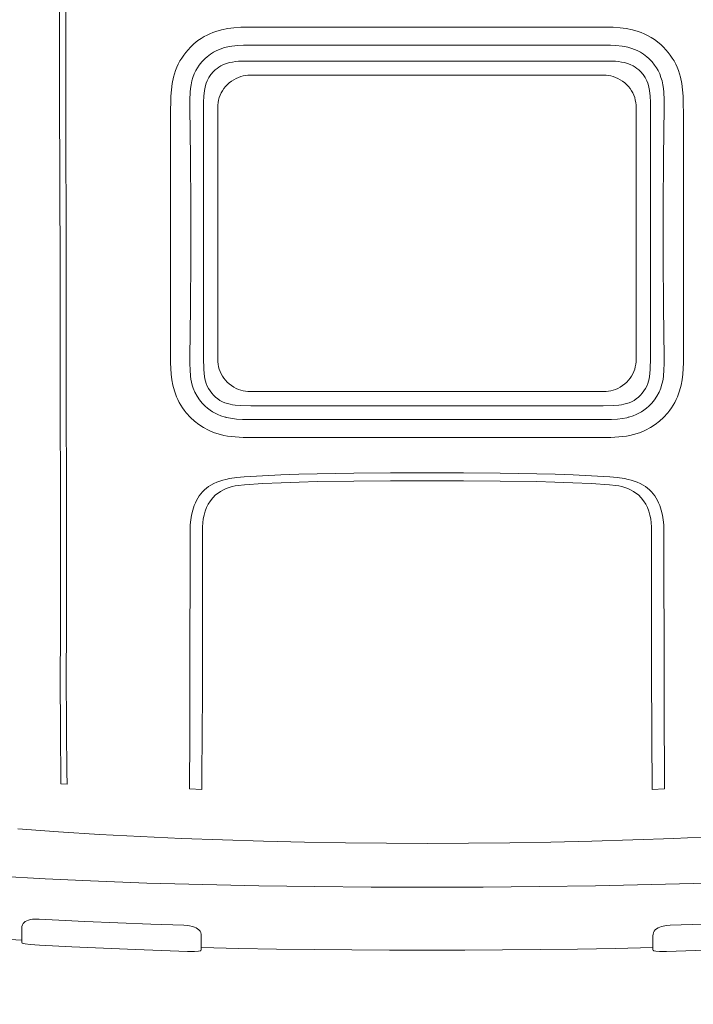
# Model space of a CAD drawing. Header units: millimetres. Extents: x 2204655785 to 2205143108, y 485765510 to 486291538.
# Tile 10 of 156: x 2204912731 to 2204913752, y 486130172 to 486131664. Entities that reach past the tile are written whole.
import ezdxf
from ezdxf.enums import TextEntityAlignment as Align
from ezdxf.lldxf.tags import DXFTag

# ---------------------------------------------------------------- set-up
doc = ezdxf.new("R2010")
doc.units = ezdxf.units.MM
doc.linetypes.add('НЕВИДИМАЯX2', pattern=[19.05, 12.7, -6.35])
for name, color, linetype in [('206ППР Панелевоз', 7, 'Continuous'), ('ППР_Опасная зона от крана', 1, 'Continuous'), ('ППР_Разрез', 5, 'Continuous'), ('ППР_Стрела', 7, 'Continuous')]:
    doc.layers.add(name, color=color, linetype=linetype)
doc.styles.add('ППРк_М1-1', font='GOST_Common Italic.ttf', dxfattribs={"height": 800})
doc.styles.add('ППРк_М1-1кран', font='GOST_Common Italic.ttf', dxfattribs={"width": 0.8, "height": 600})
tags = doc.linetypes.add('опасная зона_Кран', pattern='A,30,-8,4,-8,30,-8,4,-8,30,-8,4,[230,Bbox.shx,S=2.5,R=0,X=0,Y=-10],-6', length=148).pattern_tags.tags
tags[24] = DXFTag(74, 5)

# ---------------------------------------------------------------- blocks, each defined once
blk = doc.blocks.new('*U443')
at = {"layer": 'ППР_Опасная зона от крана', "linetype": 'опасная зона_Кран', "lineweight": 80, "ltscale": 100}
blk.add_arc((23215, 0), 50270, 270, 90, dxfattribs=at)
at = {"layer": 'ППР_Стрела', "linetype": 'НЕВИДИМАЯX2', "lineweight": 50, "ltscale": 100}
blk.add_arc((23215, 0), 38700, 270, 90, dxfattribs=at)
at = {"layer": 'ППР_Стрела', "linetype": 'Continuous', "lineweight": 100}
blk.add_arc((23215, 0), 30700, 270, 90, dxfattribs=at)
at = {"style": 'ППРк_М1-1', "width": 0.8}
for tag, p, height, flags in [('ОПАСНАЯ_ЗОНА', (25480.86, 21929.55), 800, 1), ('ОТЛЕТ_ГРУЗА', (25413.72, 20678.22), 800, 1), ('Кол-во_элементов', (2695.66, -1978.25), 1200, 8)]:
    blk.add_attdef(tag, p, '', height=height, dxfattribs=dict(at, flags=flags))
at = {"style": 'ППРк_М1-1', "width": 0.8, "flags": 8}
blk.add_attdef('МАРКА_КРАНА', text='', height=1200, dxfattribs=at).set_placement((8837.5, 818.17), align=Align.CENTER)
blk.add_attdef('ВЫСОТА', text='', height=1200, dxfattribs=at).set_placement((9134.89, -8454.02), align=Align.MIDDLE_CENTER)
at = {"layer": 'Defpoints', "style": 'ППРк_М1-1', "width": 0.8, "flags": 1}
for tag, p in [('МАКСИМАЛЬНАЯ_ДЛИНА_ГРУЗА', (25470.43, 19233.22)), ('ШИРИНА_ГРУЗА', (25397.01, 17803.51))]:
    blk.add_attdef(tag, p, '', height=800, dxfattribs=at)
at = {"layer": 'ППР_Разрез', "style": 'ППРк_М1-1кран', "width": 0.8, "flags": 8}
for tag, p in [('РАЗРЕЗ2', (-1027.85, 55181.17)), ('РАЗРЕЗ', (-1731.87, -54129.29))]:
    blk.add_attdef(tag, p, '', height=800, dxfattribs=at)
at = {"layer": 'ППР_Стрела', "style": 'ППРк_М1-1кран', "width": 0.8, "flags": 8}
for tag, p in [('ВЫСОТА_КРЮКА_ГОРИЗ', (-19652.89, 21607.87)), ('ГАБАРИТ_СТРЕЛЫ', (-25019.84, 21408.72)), ('ВЫСОТА_КРЮКА_НАКЛ', (-20393.31, 20761.66)), ('ВЫЛЕТ', (-16616.63, 14016.8))]:
    blk.add_attdef(tag, p, '', height=800, rotation=317, dxfattribs=at)
blk = doc.blocks.new('*U53')
at = {"layer": '206ППР Панелевоз', "lineweight": 5}
for p, q in [((11292.2, 439.9), (11295, 377.8)), ((11466.2, 366.9), (11463.5, 445.7)), ((11362.6, 428.8), (11365.1, 343.9)), ((11424.9, 422.5), (11426.6, 372.5)), ((10136.3, 386.5), (10141.4, 388)), ((10141.4, 388), (10151, 390)), ((10151, 390), (10160.7, 391.2)), ((10160.7, 391.2), (10170.4, 391.9)), ((10170.4, 391.9), (10180.2, 392.2)), ((10180.2, 392.2), (10197.6, 392.3)), ((10197.6, 392.3), (10574.1, 392.3)), ((10574.1, 392.3), (10582.8, 392)), ((10582.8, 392), (10591.4, 391.4)), ((10591.4, 391.4), (10599.9, 390.4)), ((10599.9, 390.4), (10608.4, 388.8)), ((10608.4, 388.8), (10616.8, 386.6)), ((10108.1, 372.5), (10112.4, 375.5)), ((10112.4, 375.5), (10116.9, 378.2)), ((10116.9, 378.2), (10121.6, 380.7)), ((10121.6, 380.7), (10126.4, 382.9)), ((10126.4, 382.9), (10131.3, 384.9)), ((10131.3, 384.9), (10136.3, 386.5)), ((10616.8, 386.6), (10621.3, 385.1)), ((10621.3, 385.1), (10625.7, 383.4)), ((10625.7, 383.4), (10630, 381.4)), ((10630, 381.4), (10634.3, 379.3)), ((10634.3, 379.3), (10638.4, 376.9)), ((10638.4, 376.9), (10642.4, 374.4)), ((10642.4, 374.4), (10646.3, 371.6)), ((11295, 377.8), (11297.3, 315.6)), ((10087.9, 353.2), (10092.6, 358.8)), ((10092.6, 358.8), (10096, 362.3)), ((10096, 362.3), (10099.8, 365.9)), ((10096, 362.3), (10096, 362.3)), ((10099.8, 365.9), (10103.9, 369.3)), ((10103.9, 369.3), (10108.1, 372.5)), ((10136.3, 356.4), (10141.7, 358.4)), ((10141.7, 358.4), (10147.2, 360)), ((10147.2, 360), (10152.8, 361.2)), ((10152.8, 361.2), (10158.5, 362.1)), ((10158.5, 362.1), (10164.2, 362.7)), ((10164.2, 362.7), (10175.7, 363.2)), ((10175.7, 363.2), (10187.2, 363.2)), ((10187.2, 363.2), (10263.1, 362.2)), ((10263.1, 362.2), (10338.9, 361.8)), ((10338.9, 361.8), (10414.7, 361.8)), ((10414.7, 361.8), (10490.5, 362.2)), ((10490.5, 362.2), (10566.2, 363.2)), ((10566.2, 363.2), (10566.2, 363.2)), ((10566.2, 363.2), (10575.7, 363.2)), ((10575.7, 363.2), (10585.1, 362.9)), ((10585.1, 362.9), (10594.5, 362.1)), ((10594.5, 362.1), (10599.2, 361.5)), ((10599.2, 361.5), (10603.8, 360.6)), ((10603.8, 360.6), (10608.4, 359.4)), ((10608.4, 359.4), (10612.8, 358)), ((10646.3, 371.6), (10650, 368.6)), ((10650, 368.6), (10657.1, 362.3)), ((10657.1, 362.3), (10657.1, 362.3)), ((10657.1, 362.3), (10662.8, 356.1)), ((10790.4, 356.4), (10797.6, 358.8)), ((10797.6, 358.8), (10805, 360.6)), ((10805, 360.6), (10812.4, 361.9)), ((10812.4, 361.9), (10820, 362.7)), ((10820, 362.7), (10827.6, 362.9)), ((10827.6, 362.9), (11066.3, 363)), ((10827.6, 362.9), (10827.6, 362.9)), ((11066.3, 363), (11133.2, 363.1)), ((11133.2, 363.1), (11175.8, 363.5)), ((11175.8, 363.5), (11204.3, 363.9)), ((11204.3, 363.9), (11204.3, 363.9)), ((11204.3, 363.9), (11220.1, 363.9)), ((11220.1, 363.9), (11220.7, 345)), ((11426.6, 372.5), (11426.9, 366.9)), ((11426.9, 366.9), (11427.3, 364.2)), ((11427.3, 364.2), (11428.3, 359.4)), ((11428.3, 359.4), (11429.3, 356.5)), ((11466.3, 356.2), (11466.2, 366.9)), ((10077.6, 337), (10081.3, 343.7)), ((10081.3, 343.7), (10084.4, 348.5)), ((10084.4, 348.5), (10087.9, 353.2)), ((10112.9, 339.8), (10118.4, 345)), ((10118.4, 345), (10123.2, 348.8)), ((10123.2, 348.8), (10127.1, 351.5)), ((10127.1, 351.5), (10131.1, 353.9)), ((10131.1, 353.9), (10136.3, 356.4)), ((10131.1, 353.9), (10131.1, 353.9)), ((10612.8, 358), (10619, 355.4)), ((10619, 355.4), (10624.8, 352.3)), ((10624.8, 352.3), (10630.3, 348.6)), ((10630.3, 348.6), (10635.4, 344.4)), ((10635.4, 344.4), (10640.2, 339.8)), ((10662.8, 356.1), (10667.9, 349.5)), ((10667.9, 349.5), (10672.5, 342.5)), ((10766.9, 341), (10769.7, 343.9)), ((10769.7, 343.9), (10772.8, 346.5)), ((10772.8, 346.5), (10776.1, 348.9)), ((10776.1, 348.9), (10779.5, 351.1)), ((10779.5, 351.1), (10783, 353.1)), ((10783, 353.1), (10786.7, 354.8)), ((10786.7, 354.8), (10790.4, 356.4)), ((10816.8, 343.6), (10810.9, 342.8)), ((10822.8, 344), (10816.8, 343.6)), ((10828.8, 344.1), (10822.8, 344)), ((11021.9, 344.1), (10828.8, 344.1)), ((11156.7, 344.4), (11021.9, 344.1)), ((11204.9, 345), (11156.7, 344.4)), ((11220.7, 345.1), (11204.9, 345.2)), ((11204.9, 345.2), (11204.9, 345)), ((11220.7, 345), (11220.7, 345.1)), ((11365.1, 343.9), (11366.9, 258.9)), ((11429.3, 356.5), (11430.4, 353.9)), ((11430.4, 353.9), (11431.8, 351.7)), ((11431.8, 351.7), (11433.7, 349.6)), ((11433.7, 349.6), (11435.7, 348)), ((11435.7, 348), (11437.7, 347)), ((11437.7, 347), (11440.6, 346.3)), ((11440.6, 346.3), (11442, 346.2)), ((11442, 346.2), (11460.2, 346.2)), ((11460.2, 346.2), (11461.6, 289.2)), ((11460.2, 346.2), (11464, 346.2)), ((11464, 346.2), (11464.8, 346.6)), ((11464.8, 346.6), (11465.1, 346.8)), ((11465.1, 346.8), (11465.5, 347.4)), ((11465.5, 347.4), (11466, 350.5)), ((11466, 350.5), (11466.3, 356.2)), ((10072.1, 324), (10073.8, 328.4)), ((10073.8, 328.4), (10075.6, 332.8)), ((10075.6, 332.8), (10077.6, 337)), ((10103.6, 327.2), (10106.5, 331.7)), ((10106.5, 331.7), (10110.4, 336.9)), ((10110.4, 336.9), (10112.9, 339.8)), ((10132.9, 327.2), (10137.6, 331.2)), ((10137.6, 331.2), (10142.1, 334.3)), ((10142.1, 334.3), (10147, 336.9)), ((10147, 336.9), (10150.6, 338.2)), ((10150.6, 338.2), (10154.2, 339.4)), ((10154.2, 339.4), (10161.7, 340.9)), ((10161.7, 340.9), (10170, 341.9)), ((10170, 341.9), (10179.3, 342.3)), ((10179.3, 342.3), (10188.5, 342.4)), ((10188.5, 342.4), (10567.8, 342.4)), ((10188.5, 342.4), (10188.5, 342.4)), ((10567.8, 342.4), (10583.2, 342.1)), ((10583.2, 342.1), (10590.8, 341.4)), ((10590.8, 341.4), (10598.4, 340.3)), ((10598.4, 340.3), (10602.1, 339.4)), ((10602.1, 339.4), (10605.8, 338.3)), ((10605.8, 338.3), (10609.7, 336.7)), ((10609.7, 336.7), (10613.4, 334.8)), ((10613.4, 334.8), (10617, 332.5)), ((10617, 332.5), (10620.3, 330)), ((10620.3, 330), (10623.5, 327.2)), ((10640.2, 339.8), (10643.2, 336.3)), ((10643.2, 336.3), (10646, 332.6)), ((10646, 332.6), (10648.5, 328.8)), ((10648.5, 328.8), (10650.8, 324.8)), ((10672.5, 342.5), (10676.4, 335.1)), ((10676.4, 335.1), (10679.7, 327.4)), ((10757.2, 327), (10759.5, 331.3)), ((10759.5, 331.3), (10761.7, 334.7)), ((10761.7, 334.7), (10764.2, 338)), ((10764.2, 338), (10766.9, 341)), ((10778.8, 328.3), (10774.6, 324.1)), ((10783.4, 332), (10778.8, 328.3)), ((10788.4, 335.2), (10783.4, 332)), ((10793.7, 337.9), (10788.4, 335.2)), ((10799.3, 340), (10793.7, 337.9)), ((10805, 341.6), (10799.3, 340)), ((10810.9, 342.8), (10805, 341.6)), ((10067.7, 305.7), (10069.5, 315)), ((10069.5, 315), (10072.1, 324)), ((10096, 307.9), (10097.8, 314.1)), ((10097.8, 314.1), (10099.3, 318.3)), ((10099.3, 318.3), (10101.1, 322.4)), ((10101.1, 322.4), (10103.6, 327.2)), ((10122.3, 311.9), (10124.4, 316.1)), ((10124.4, 316.1), (10126.2, 319.1)), ((10126.2, 319.1), (10128.2, 322)), ((10128.2, 322), (10130.4, 324.6)), ((10130.4, 324.6), (10132.9, 327.2)), ((10161.9, 313.6), (10158.7, 311.5)), ((10165.3, 315.5), (10161.9, 313.6)), ((10168.8, 317.1), (10165.3, 315.5)), ((10172.4, 318.5), (10168.8, 317.1)), ((10176.1, 319.5), (10172.4, 318.5)), ((10179.8, 320.3), (10176.1, 319.5)), ((10183.7, 320.7), (10179.8, 320.3)), ((10187.5, 320.9), (10183.7, 320.7)), ((10378.2, 320.9), (10187.5, 320.9)), ((10568.9, 320.9), (10378.2, 320.9)), ((10378.2, 320.9), (10378.2, 320.9)), ((10572.7, 320.7), (10568.9, 320.9)), ((10576.5, 320.3), (10572.7, 320.7)), ((10580.3, 319.5), (10576.5, 320.3)), ((10584, 318.5), (10580.3, 319.5)), ((10587.6, 317.1), (10584, 318.5)), ((10591.1, 315.5), (10587.6, 317.1)), ((10594.5, 313.6), (10591.1, 315.5)), ((10597.7, 311.5), (10594.5, 313.6)), ((10623.5, 327.2), (10626.3, 324.2)), ((10626.3, 324.2), (10628.9, 320.9)), ((10628.9, 320.9), (10631.2, 317.5)), ((10631.2, 317.5), (10633.2, 313.8)), ((10633.2, 313.8), (10634.9, 310)), ((10650.8, 324.8), (10652.8, 320.6)), ((10652.8, 320.6), (10654.4, 316.3)), ((10654.4, 316.3), (10656.5, 309.7)), ((10679.7, 327.4), (10681.5, 322.1)), ((10681.5, 322.1), (10683.1, 316.8)), ((10683.1, 316.8), (10684.3, 311.4)), ((10752.1, 313.2), (10753.5, 317.9)), ((10753.5, 317.9), (10755.2, 322.5)), ((10755.2, 322.5), (10757.2, 327)), ((10769.1, 316.5), (10766.8, 312.3)), ((10771.7, 320.4), (10769.1, 316.5)), ((10774.6, 324.1), (10771.7, 320.4)), ((11297.3, 315.6), (11299.2, 253.5)), ((10066.5, 296.4), (10067.7, 305.7)), ((10093.4, 290.2), (10094.4, 299.6)), ((10094.4, 299.6), (10095.3, 305.6)), ((10095.3, 305.6), (10096, 307.9)), ((10096, 307.9), (10096, 307.9)), ((10117.8, 293.8), (10118.5, 298.5)), ((10118.5, 298.5), (10119.4, 303.1)), ((10119.4, 303.1), (10120.7, 307.6)), ((10120.7, 307.6), (10122.3, 311.9)), ((10147.5, 300.2), (10145.3, 296.7)), ((10150, 303.4), (10147.5, 300.2)), ((10152.8, 306.5), (10150, 303.4)), ((10155.7, 309.1), (10152.8, 306.5)), ((10158.7, 311.5), (10155.7, 309.1)), ((10600.7, 309.1), (10597.7, 311.5)), ((10603.5, 306.5), (10600.7, 309.1)), ((10606.3, 303.4), (10603.5, 306.5)), ((10608.9, 300.2), (10606.3, 303.4)), ((10611.1, 296.7), (10608.9, 300.2)), ((10634.9, 310), (10636.2, 306.2)), ((10636.2, 306.2), (10637.2, 302.3)), ((10637.2, 302.3), (10637.9, 298.4)), ((10656.5, 309.7), (10656.7, 308.4)), ((10656.7, 308.4), (10657.1, 307.7)), ((10657.1, 307.7), (10657.1, 307.7)), ((10657.1, 307.7), (10657.5, 306.7)), ((10657.5, 306.7), (10658.6, 300.1)), ((10658.6, 300.1), (10659.5, 292.3)), ((10684.3, 311.4), (10685.3, 305.9)), ((10685.3, 305.9), (10686.1, 300.4)), ((10686.1, 300.4), (10686.7, 294.4)), ((10748.1, 292), (10749.7, 303)), ((10749.7, 303), (10750.9, 308.4)), ((10750.9, 308.4), (10752.1, 313.2)), ((10761.9, 299), (10760.8, 294.4)), ((10763.2, 303.6), (10761.9, 299)), ((10764.9, 308), (10763.2, 303.6)), ((10766.8, 312.3), (10764.9, 308)), ((10065.7, 270.5), (10065.9, 286)), ((10065.9, 286), (10066.5, 296.4)), ((10093, 281.7), (10093.4, 290.2)), ((10117, 279.8), (10117.4, 289.2)), ((10117.4, 289.2), (10117.8, 293.8)), ((10140.5, 285.8), (10139.6, 282.3)), ((10141.7, 289.2), (10140.5, 285.8)), ((10143.3, 293), (10141.7, 289.2)), ((10145.3, 296.7), (10143.3, 293)), ((10613.1, 293), (10611.1, 296.7)), ((10614.7, 289.2), (10613.1, 293)), ((10615.9, 285.8), (10614.7, 289.2)), ((10616.8, 282.3), (10615.9, 285.8)), ((10637.9, 298.4), (10638.5, 294.4)), ((10638.5, 294.4), (10639.1, 286.5)), ((10639.1, 286.5), (10639.4, 270.5)), ((10659.5, 292.3), (10660, 283.3)), ((10686.7, 294.4), (10687.3, 282.5)), ((10747.1, 280.8), (10748.1, 292)), ((10760, 289.7), (10759, 280.1)), ((10760.8, 294.4), (10760, 289.7)), ((11461.6, 289.2), (11462.7, 232.1)), ((10065.7, -263), (10065.7, 270.5)), ((10092.9, 270.5), (10093, 281.7)), ((10092.9, -263), (10092.9, 270.5)), ((10117, 270.5), (10117, 279.8)), ((10117, -263), (10117, 270.5)), ((10138.5, 275.1), (10138.4, 271.5)), ((10138.4, 271.5), (10138.4, -264)), ((10138.9, 278.7), (10138.5, 275.1)), ((10139.6, 282.3), (10138.9, 278.7)), ((10617.5, 278.7), (10616.8, 282.3)), ((10617.9, 275.1), (10617.5, 278.7)), ((10618, 271.5), (10617.9, 275.1)), ((10618, -264), (10618, 271.5)), ((10639.4, 270.5), (10639.4, -263)), ((10660, 283.3), (10660.1, 270.5)), ((10660.1, 270.5), (10660.1, -263)), ((10687.3, 282.5), (10687.4, 270.5)), ((10687.4, 270.5), (10687.4, -263)), ((10745.4, 253.1), (10747.1, 280.8)), ((10759, 280.1), (10757.3, 252.5)), ((11366.9, 258.9), (11368.1, 173.9)), ((10744.1, 225.4), (10745.4, 253.1)), ((10757.3, 252.5), (10756, 224.9)), ((11299.2, 253.5), (11300.6, 191.3)), ((10743.2, 197.8), (10744.1, 225.4)), ((10756, 224.9), (10755.1, 197.3)), ((11462.7, 232.1), (11463.6, 175.1)), ((10742.4, 170), (10743.2, 197.8)), ((10755.1, 197.3), (10754.3, 169.7)), ((11300.6, 191.3), (11301.7, 129.1)), ((10741.6, 114.6), (10742.4, 170)), ((10754.3, 169.7), (10753.5, 114.4)), ((11368.1, 173.9), (11368.8, 88.9)), ((11463.6, 175.1), (11464.1, 118)), ((11301.7, 129.1), (11302.3, 66.9)), ((10741.1, 59.2), (10741.6, 114.6)), ((10753.5, 114.4), (10753.1, 59.1)), ((11464.1, 118), (11464.5, 61)), ((11368.8, 88.9), (11369, 3.9)), ((11302.3, 66.9), (11302.5, 4.7)), ((11464.5, 61), (11464.6, 3.9)), ((10741, 3.7), (10741.1, 59.2)), ((10753.1, 59.1), (10752.9, 3.7)), ((10741.1, -51.7), (10741, 3.7)), ((10752.9, 3.7), (10753.1, -51.6)), ((11302.5, 4.7), (11302.3, -57.4)), ((11369, 3.9), (11368.8, -81.1)), ((11369, 3.9), (11369, 3.9)), ((11464.6, 3.9), (11464.5, -53.2)), ((10741.6, -107.1), (10741.1, -51.7)), ((10753.1, -51.6), (10753.5, -106.9)), ((11302.3, -57.4), (11301.7, -119.6)), ((11464.5, -53.2), (11464.1, -110.2)), ((11368.8, -81.1), (11368.1, -166.1)), ((10742.4, -162.6), (10741.6, -107.1)), ((10753.5, -106.9), (10754.3, -162.2)), ((11464.1, -110.2), (11463.6, -167.3)), ((11301.7, -119.6), (11300.6, -181.8)), ((10743.2, -190.3), (10742.4, -162.6)), ((10754.3, -162.2), (10755.1, -189.8)), ((11368.1, -166.1), (11366.9, -251.1)), ((11463.6, -167.3), (11462.7, -224.3)), ((10744.1, -218), (10743.2, -190.3)), ((10755.1, -189.8), (10756, -217.4)), ((11300.6, -181.8), (11299.2, -244)), ((10745.4, -245.6), (10744.1, -218)), ((10756, -217.4), (10757.3, -245)), ((11462.7, -224.3), (11461.6, -281.4)), ((10747.1, -273.5), (10745.4, -245.6)), ((10757.3, -245), (10759, -272.6)), ((11299.2, -244), (11297.3, -306.2)), ((11366.9, -251.1), (11365.1, -336.1)), ((10065.9, -278.5), (10065.7, -263)), ((10093, -274.2), (10092.9, -263)), ((10117, -272.3), (10117, -263)), ((10138.4, -264), (10138.5, -267.6)), ((10138.5, -267.6), (10138.9, -271.3)), ((10617.5, -271.3), (10617.9, -267.6)), ((10617.9, -267.6), (10618, -264)), ((10639.4, -263), (10639.1, -279)), ((10660.1, -263), (10660, -275.8)), ((10687.4, -263), (10687.3, -275)), ((10066.5, -288.9), (10065.9, -278.5)), ((10093.4, -282.7), (10093, -274.2)), ((10094.4, -292.1), (10093.4, -282.7)), ((10117.4, -281.7), (10117, -272.3)), ((10117.8, -286.4), (10117.4, -281.7)), ((10138.9, -271.3), (10139.6, -274.8)), ((10139.6, -274.8), (10140.5, -278.3)), ((10140.5, -278.3), (10141.7, -281.8)), ((10141.7, -281.8), (10143.3, -285.6)), ((10613.1, -285.6), (10614.7, -281.8)), ((10614.7, -281.8), (10615.9, -278.3)), ((10615.9, -278.3), (10616.8, -274.8)), ((10616.8, -274.8), (10617.5, -271.3)), ((10639.1, -279), (10638.5, -287)), ((10660, -275.8), (10659.5, -284.8)), ((10687.3, -275), (10686.7, -287)), ((10748.1, -284.5), (10747.1, -273.5)), ((10759, -272.6), (10760, -282.2)), ((10760, -282.2), (10760.8, -286.9)), ((11461.6, -281.4), (11460.2, -338.4)), ((10067.7, -298.2), (10066.5, -288.9)), ((10069.5, -307.5), (10067.7, -298.2)), ((10095.3, -298.1), (10094.4, -292.1)), ((10096, -300.4), (10095.3, -298.1)), ((10118.5, -291), (10117.8, -286.4)), ((10119.4, -295.6), (10118.5, -291)), ((10120.7, -300.1), (10119.4, -295.6)), ((10143.3, -285.6), (10145.3, -289.2)), ((10145.3, -289.2), (10147.5, -292.7)), ((10147.5, -292.7), (10150, -296)), ((10150, -296), (10152.8, -299)), ((10603.5, -299), (10606.3, -296)), ((10606.3, -296), (10608.9, -292.7)), ((10608.9, -292.7), (10611.1, -289.2)), ((10611.1, -289.2), (10613.1, -285.6)), ((10637.2, -294.8), (10636.2, -298.7)), ((10637.9, -290.9), (10637.2, -294.8)), ((10638.5, -287), (10637.9, -290.9)), ((10657.9, -297), (10657.4, -299.5)), ((10658.8, -291.1), (10657.9, -297)), ((10659.5, -284.8), (10658.8, -291.1)), ((10686.1, -292.9), (10685.3, -298.4)), ((10686.7, -287), (10686.1, -292.9)), ((10749.7, -295.5), (10748.1, -284.5)), ((10750.9, -301), (10749.7, -295.5)), ((10760.8, -286.9), (10761.9, -291.5)), ((10761.9, -291.5), (10763.2, -296.1)), ((10763.2, -296.1), (10764.9, -300.5)), ((10072.1, -316.5), (10069.5, -307.5)), ((10097.1, -304.4), (10096, -300.4)), ((10096, -300.4), (10096, -300.4)), ((10099.3, -310.8), (10097.1, -304.4)), ((10101.1, -314.9), (10099.3, -310.8)), ((10122.3, -304.5), (10120.7, -300.1)), ((10124.4, -308.6), (10122.3, -304.5)), ((10126.2, -311.6), (10124.4, -308.6)), ((10128.2, -314.5), (10126.2, -311.6)), ((10152.8, -299), (10155.7, -301.6)), ((10155.7, -301.6), (10158.7, -304)), ((10158.7, -304), (10161.9, -306.1)), ((10161.9, -306.1), (10165.3, -308)), ((10165.3, -308), (10168.8, -309.6)), ((10168.8, -309.6), (10172.4, -311)), ((10172.4, -311), (10176.1, -312)), ((10176.1, -312), (10179.8, -312.8)), ((10179.8, -312.8), (10183.7, -313.2)), ((10183.7, -313.2), (10187.5, -313.4)), ((10568.9, -313.4), (10572.7, -313.2)), ((10572.7, -313.2), (10576.5, -312.8)), ((10576.5, -312.8), (10580.3, -312)), ((10580.3, -312), (10584, -311)), ((10584, -311), (10587.6, -309.6)), ((10587.6, -309.6), (10591.1, -308)), ((10591.1, -308), (10594.5, -306.1)), ((10594.5, -306.1), (10597.7, -304)), ((10597.7, -304), (10600.7, -301.6)), ((10600.7, -301.6), (10603.5, -299)), ((10631.2, -310), (10628.9, -313.4)), ((10633.2, -306.3), (10631.2, -310)), ((10634.9, -302.5), (10633.2, -306.3)), ((10636.2, -298.7), (10634.9, -302.5)), ((10652.8, -313.1), (10650.8, -317.3)), ((10654.4, -308.8), (10652.8, -313.1)), ((10656.5, -302.2), (10654.4, -308.8)), ((10656.7, -300.9), (10656.5, -302.2)), ((10657.1, -300.2), (10656.7, -300.9)), ((10657.4, -299.5), (10657.1, -300.2)), ((10657.1, -300.2), (10657.1, -300.2)), ((10683.1, -309.3), (10681.5, -314.6)), ((10684.3, -303.9), (10683.1, -309.3)), ((10685.3, -298.4), (10684.3, -303.9)), ((10752.1, -305.7), (10750.9, -301)), ((10753.5, -310.4), (10752.1, -305.7)), ((10755.2, -315), (10753.5, -310.4)), ((10764.9, -300.5), (10766.8, -304.9)), ((10766.8, -304.9), (10769.1, -309)), ((10769.1, -309), (10771.7, -312.9)), ((10771.7, -312.9), (10774.6, -316.6)), ((11297.3, -306.2), (11295, -368.3)), ((10073.8, -320.9), (10072.1, -316.5)), ((10075.6, -325.3), (10073.8, -320.9)), ((10077.6, -329.5), (10075.6, -325.3)), ((10103.6, -319.7), (10101.1, -314.9)), ((10106.5, -324.2), (10103.6, -319.7)), ((10110.4, -329.4), (10106.5, -324.2)), ((10130.4, -317.2), (10128.2, -314.5)), ((10132.9, -319.7), (10130.4, -317.2)), ((10137.6, -323.7), (10132.9, -319.7)), ((10142.1, -326.8), (10137.6, -323.7)), ((10147, -329.4), (10142.1, -326.8)), ((10187.5, -313.4), (10568.9, -313.4)), ((10613.4, -327.3), (10609.7, -329.2)), ((10617, -325), (10613.4, -327.3)), ((10620.3, -322.5), (10617, -325)), ((10623.5, -319.7), (10620.3, -322.5)), ((10626.3, -316.7), (10623.5, -319.7)), ((10628.9, -313.4), (10626.3, -316.7)), ((10646, -325.1), (10643.2, -328.8)), ((10648.5, -321.3), (10646, -325.1)), ((10650.8, -317.3), (10648.5, -321.3)), ((10676.4, -327.6), (10672.5, -335)), ((10679.7, -319.9), (10676.4, -327.6)), ((10681.5, -314.6), (10679.7, -319.9)), ((10757.2, -319.5), (10755.2, -315)), ((10759.5, -323.8), (10757.2, -319.5)), ((10761.7, -327.2), (10759.5, -323.8)), ((10764.2, -330.5), (10761.7, -327.2)), ((10774.6, -316.6), (10778.8, -320.8)), ((10778.8, -320.8), (10783.4, -324.6)), ((10783.4, -324.6), (10788.4, -327.8)), ((10788.4, -327.8), (10793.7, -330.4)), ((10079.8, -333.7), (10077.6, -329.5)), ((10082.8, -338.6), (10079.8, -333.7)), ((10086.1, -343.4), (10082.8, -338.6)), ((10112.9, -332.3), (10110.4, -329.4)), ((10118.4, -337.5), (10112.9, -332.3)), ((10123.2, -341.3), (10118.4, -337.5)), ((10127.1, -344), (10123.2, -341.3)), ((10150.6, -330.8), (10147, -329.4)), ((10154.2, -331.9), (10150.6, -330.8)), ((10161.7, -333.4), (10154.2, -331.9)), ((10170, -334.4), (10161.7, -333.4)), ((10179.3, -334.8), (10170, -334.4)), ((10188.5, -334.9), (10179.3, -334.8)), ((10567.8, -334.9), (10188.5, -334.9)), ((10583.2, -334.6), (10567.8, -334.9)), ((10590.8, -333.9), (10583.2, -334.6)), ((10598.4, -332.8), (10590.8, -333.9)), ((10602.1, -331.9), (10598.4, -332.8)), ((10605.8, -330.8), (10602.1, -331.9)), ((10609.7, -329.2), (10605.8, -330.8)), ((10630.3, -341.1), (10624.8, -344.8)), ((10635.4, -336.9), (10630.3, -341.1)), ((10640.2, -332.3), (10635.4, -336.9)), ((10643.2, -328.8), (10640.2, -332.3)), ((10667.9, -342.1), (10662.8, -348.7)), ((10672.5, -335), (10667.9, -342.1)), ((10766.9, -333.6), (10764.2, -330.5)), ((10769.7, -336.4), (10766.9, -333.6)), ((10772.8, -339), (10769.7, -336.4)), ((10776.1, -341.5), (10772.8, -339)), ((10779.5, -343.6), (10776.1, -341.5)), ((10793.7, -330.4), (10799.3, -332.5)), ((10799.3, -332.5), (10805, -334.1)), ((10805, -334.1), (10810.9, -335.3)), ((10810.9, -335.3), (10816.8, -336.1)), ((10816.8, -336.1), (10822.8, -336.5)), ((10822.8, -336.5), (10828.8, -336.6)), ((10828.8, -336.6), (11068.6, -336.7)), ((11068.6, -336.7), (11143.2, -336.9)), ((11143.2, -336.9), (11193.7, -337.4)), ((11193.7, -337.4), (11204.9, -337.5)), ((11204.9, -337.5), (11204.9, -337.7)), ((11204.9, -337.7), (11220.7, -337.6)), ((11220.7, -337.5), (11220.1, -356.4)), ((11220.7, -337.6), (11220.7, -337.5)), ((11365.1, -336.1), (11362.6, -421)), ((11431.8, -343.9), (11433.7, -341.8)), ((11433.7, -341.8), (11435.7, -340.2)), ((11435.7, -340.2), (11437.7, -339.2)), ((11437.7, -339.2), (11440.6, -338.5)), ((11440.6, -338.5), (11442, -338.4)), ((11442, -338.4), (11460.2, -338.4)), ((11460.2, -338.4), (11464, -338.4)), ((11464, -338.4), (11464.8, -338.8)), ((11464.8, -338.8), (11465.1, -339)), ((11465.1, -339), (11465.5, -339.6)), ((11465.5, -339.6), (11466, -342.7)), ((11466, -342.7), (11466.3, -348.4)), ((10091, -349.5), (10086.1, -343.4)), ((10096, -354.8), (10091, -349.5)), ((10099.8, -358.4), (10096, -354.8)), ((10131.1, -346.4), (10127.1, -344)), ((10136.3, -348.9), (10131.1, -346.4)), ((10141.7, -350.9), (10136.3, -348.9)), ((10147.2, -352.5), (10141.7, -350.9)), ((10152.8, -353.7), (10147.2, -352.5)), ((10158.5, -354.6), (10152.8, -353.7)), ((10164.2, -355.2), (10158.5, -354.6)), ((10175.7, -355.7), (10164.2, -355.2)), ((10187.2, -355.7), (10175.7, -355.7)), ((10263.1, -354.7), (10187.2, -355.7)), ((10338.9, -354.3), (10263.1, -354.7)), ((10414.7, -354.3), (10338.9, -354.3)), ((10490.5, -354.7), (10414.7, -354.3)), ((10566.2, -355.7), (10490.5, -354.7)), ((10575.7, -355.7), (10566.2, -355.7)), ((10566.2, -355.7), (10566.2, -355.7)), ((10585.1, -355.4), (10575.7, -355.7)), ((10594.5, -354.7), (10585.1, -355.4)), ((10599.2, -354), (10594.5, -354.7)), ((10603.8, -353.1), (10599.2, -354)), ((10608.4, -351.9), (10603.8, -353.1)), ((10612.8, -350.5), (10608.4, -351.9)), ((10619, -347.9), (10612.8, -350.5)), ((10624.8, -344.8), (10619, -347.9)), ((10657.1, -354.8), (10650, -361.2)), ((10662.8, -348.7), (10657.1, -354.8)), ((10657.1, -354.8), (10657.1, -354.8)), ((10783, -345.6), (10779.5, -343.6)), ((10786.7, -347.3), (10783, -345.6)), ((10790.4, -348.9), (10786.7, -347.3)), ((10797.6, -351.3), (10790.4, -348.9)), ((10805, -353.1), (10797.6, -351.3)), ((10812.4, -354.4), (10805, -353.1)), ((10820, -355.2), (10812.4, -354.4)), ((10827.6, -355.4), (10820, -355.2)), ((11066.3, -355.5), (10827.6, -355.4)), ((11092.2, -355.5), (11066.3, -355.5)), ((11155.1, -355.8), (11092.2, -355.5)), ((11204.3, -356.4), (11155.1, -355.8)), ((11220.1, -356.4), (11204.3, -356.4)), ((11204.3, -356.4), (11204.3, -356.4)), ((11426.9, -359.1), (11427.3, -356.4)), ((11427.3, -356.4), (11428.3, -351.6)), ((11428.3, -351.6), (11429.3, -348.7)), ((11429.3, -348.7), (11430.4, -346.1)), ((11430.4, -346.1), (11431.8, -343.9)), ((11466.3, -348.4), (11466.2, -359.1)), ((10103.9, -361.8), (10099.8, -358.4)), ((10108.1, -365), (10103.9, -361.8)), ((10112.4, -368), (10108.1, -365)), ((10116.9, -370.7), (10112.4, -368)), ((10121.6, -373.2), (10116.9, -370.7)), ((10634.3, -371.8), (10630, -374)), ((10638.4, -369.4), (10634.3, -371.8)), ((10642.4, -366.9), (10638.4, -369.4)), ((10646.3, -364.1), (10642.4, -366.9)), ((10650, -361.2), (10646.3, -364.1)), ((11295, -368.3), (11292.2, -430.4)), ((11424.9, -414.7), (11426.6, -364.7)), ((11426.6, -364.7), (11426.9, -359.1)), ((11466.2, -359.1), (11463.5, -437.9)), ((10126.4, -375.4), (10121.6, -373.2)), ((10131.3, -377.4), (10126.4, -375.4)), ((10136.3, -379), (10131.3, -377.4)), ((10141.4, -380.5), (10136.3, -379)), ((10151, -382.5), (10141.4, -380.5)), ((10160.7, -383.7), (10151, -382.5)), ((10170.4, -384.4), (10160.7, -383.7)), ((10180.2, -384.7), (10170.4, -384.4)), ((10190, -384.8), (10180.2, -384.7)), ((10574.1, -384.8), (10190, -384.8)), ((10582.8, -384.5), (10574.1, -384.8)), ((10591.4, -383.9), (10582.8, -384.5)), ((10599.9, -382.9), (10591.4, -383.9)), ((10608.4, -381.3), (10599.9, -382.9)), ((10616.8, -379.1), (10608.4, -381.3)), ((10621.3, -377.6), (10616.8, -379.1)), ((10625.7, -375.9), (10621.3, -377.6)), ((10630, -374), (10625.7, -375.9)), ((11423, -464.7), (11424.9, -414.7)), ((11292.2, -430.4), (11288.9, -492.5)), ((11362.6, -421), (11359.5, -506)), ((11463.5, -437.9), (11462.1, -474.4)), ((11420.8, -514.7), (11423, -464.7)), ((11462.1, -474.4), (11459.3, -534.7)), ((11462.1, -474.4), (11462.1, -474.4)), ((11288.9, -492.5), (11285, -554.6)), ((11359.5, -506), (11356.3, -574.7)), ((11417.5, -584.1), (11420.8, -514.7)), ((11459.3, -534.7), (11456.8, -583.7)), ((9681.4, -543.7), (10124, -543.7)), ((10124, -543.7), (10482.6, -543.1)), ((10983.1, -551.9), (10432.4, -552.4)), ((10482.6, -543.1), (10922, -542.7)), ((10922, -542.7), (10985.6, -542.7)), ((11055, -552.2), (10983.1, -551.9)), ((10985.6, -542.7), (11042.8, -543)), ((11042.8, -543), (11130.6, -542.6)), ((11128.3, -551.9), (11055, -552.2)), ((11212.2, -551.2), (11128.3, -551.9)), ((11130.6, -542.6), (11194.3, -542)), ((11194.3, -542), (11212.6, -541.8)), ((11212.6, -541.8), (11212.2, -551.2)), ((11212.6, -541.8), (11212.6, -541.8)), ((10169.1, -553), (9724, -553.1)), ((10432.4, -552.4), (10169.1, -553)), ((11285, -554.6), (11280.4, -616.6)), ((11356.3, -574.7), (11352.4, -647.6)), ((11417.4, -590.8), (11417.5, -584.1)), ((11417.6, -594), (11417.4, -590.8)), ((11418.1, -597.2), (11417.6, -594)), ((11456.8, -583.7), (11455.8, -597.5)), ((11418.8, -600.1), (11418.1, -597.2)), ((11419.7, -602.7), (11418.8, -600.1)), ((11420.9, -605), (11419.7, -602.7)), ((11422.3, -606.8), (11420.9, -605)), ((11423.8, -608.2), (11422.3, -606.8)), ((11426.1, -609.5), (11423.8, -608.2)), ((11428.3, -610.2), (11426.1, -609.5)), ((11430.6, -610.4), (11428.3, -610.2)), ((11449.3, -610.4), (11430.6, -610.4)), ((11447.2, -648.9), (11449.3, -610.4)), ((11452.2, -610.4), (11449.3, -610.4)), ((11453.6, -609.6), (11452.2, -610.4)), ((11453.9, -609.2), (11453.6, -609.6)), ((11454.3, -608.4), (11453.9, -609.2)), ((11454.9, -605.4), (11454.3, -608.4)), ((11455.8, -597.5), (11454.9, -605.4))]:
    blk.add_line(p, q, dxfattribs=at)

msp = doc.modelspace()

# ---------------------------------------------------------------- block references
at = {"rotation": 270}
msp.add_blockref('*U443', (2204922508.3, 486164273.5), dxfattribs=at)

# ---------------------------------------------------------------- next in the draw order: block references
msp.add_blockref('*U53', (2204913344.8, 486141718.8), dxfattribs=at)

doc.saveas('drawing.dxf')
